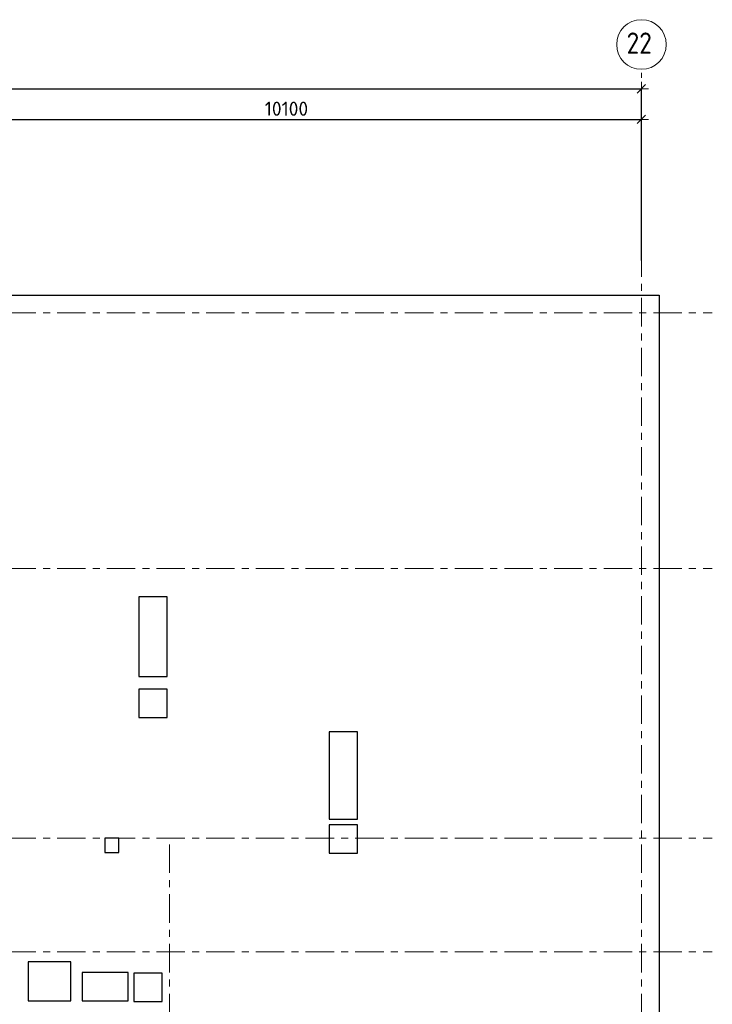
# Model space of a CAD drawing. Header units: metres. Extents: x -38 to 99, y -15 to 21.
# Tile 16 of 88: x 53 to 63, y 7 to 21. Entities that reach past the tile are written whole.
import ezdxf

# ---------------------------------------------------------------- set-up
doc = ezdxf.new("R2010")
doc.units = ezdxf.units.M
doc.header["$PDMODE"] = 65
doc.linetypes.add('______11', pattern=[0.5, 0.4, -0.05, 0, -0.05])
doc.linetypes.add('______5', pattern=[1.1, 0.8, -0.1, 0.1, -0.1])
for name, color, linetype, lineweight in [('XR$2$Осевая линия (1)', 7, '______5', 13), ('XR$2$Размерная линия (1)', 7, 'Continuous', 13), ('XR$4$Перекрытие (1)', 7, 'Continuous', 35)]:
    doc.layers.add(name, color=color, linetype=linetype, lineweight=lineweight)
doc.styles.add('ISOCPEUR', font='txt')
doc.dimstyles.new('DIMSTYLE_3', dxfattribs={"dimtxt": 0.2, "dimasz": 0.2, "dimexe": 0, "dimexo": 0, "dimgap": 0.1, "dimtad": 2, "dimdec": 0, "dimlfac": 1000, "dimrnd": 5, "dimzin": 12, "dimdsep": 46, "dimtxsty": 'ISOCPEUR', "dimblk1": 'ALL_ML_STRICH', "dimblk2": 'ALL_ML_STRICH', "dimsah": 1, "dimcen": 0, "dimclrd": 7, "dimclre": 256, "dimclrt": 7, "dimadec": 0, "dimazin": 0, "dimtfac": 1, "dimtdec": 0, "dimtix": 1, "dimtmove": 2, "dimatfit": 3, "dimfxl": 0, "dimtzin": 0, "dimlwd": 0, "dimlwe": -3, "dimarcsym": 0})

# ---------------------------------------------------------------- blocks, each defined once
blk = doc.blocks.new('ALL_ML_STRICH')
at = {"color": 0, "linetype": 'ByBlock', "lineweight": -2}
for p, q in [((-1, 0), (0.5, 0)), ((-0.3, -0.3), (0.3, 0.3)), ((0, -0.5), (0, 0.5))]:
    blk.add_line(p, q, dxfattribs=at)
blk = doc.blocks.new('*D11')
at = {"layer": 'DEFPOINTS', "color": 7, "linetype": 'Continuous', "lineweight": 13, "transparency": 33554687}
for p in [(0.5, 19.557), (0.5, 19.377), (61.6, 17.12)]:
    blk.add_point(p, dxfattribs=at)
at = {"layer": 'XR$2$Размерная линия (1)', "color": 9, "linetype": 'Continuous', "lineweight": -2, "true_color": 0xc7c7c7, "transparency": 33554687}
for p, q in [((0.5, 19.357), (0.5, 19.557)), ((61.6, 17.14), (61.6, 19.557))]:
    blk.add_line(p, q, dxfattribs=at)
at = {"layer": 'XR$2$Размерная линия (1)', "color": 7, "linetype": 'Continuous', "lineweight": -2, "transparency": 33554687}
blk.add_line((0.5, 19.557), (61.6, 19.557), dxfattribs=at)
at = {"layer": 'XR$2$Размерная линия (1)', "color": 7, "linetype": 'Continuous', "lineweight": 13, "transparency": 33554687, "xscale": 0.2, "yscale": 0.2, "zscale": 0.2, "rotation": 180}
blk.add_blockref('ALL_ML_STRICH', (0.5, 19.557), dxfattribs=at)
at = {"layer": 'XR$2$Размерная линия (1)', "color": 7, "linetype": 'Continuous', "lineweight": 13, "transparency": 33554687, "xscale": 0.2, "yscale": 0.2, "zscale": 0.2}
blk.add_blockref('ALL_ML_STRICH', (61.6, 19.557), dxfattribs=at)
at = {"layer": 'XR$2$Размерная линия (1)', "color": 7, "linetype": 'Continuous', "lineweight": 13, "transparency": 33554687, "insert": (31.1, 19.707), "char_height": 0.2, "width": 1, "attachment_point": 5, "style": 'ISOCPEUR'}
blk.add_mtext('\\A1;{61100}', dxfattribs=at)
blk = doc.blocks.new('*D38')
at = {"layer": 'DEFPOINTS', "color": 7, "linetype": 'Continuous', "lineweight": 13, "transparency": 33554687}
for p in [(51.5, 19.126), (61.6, 17.491), (51.5, 17.39)]:
    blk.add_point(p, dxfattribs=at)
at = {"layer": 'XR$2$Размерная линия (1)', "color": 9, "linetype": 'Continuous', "lineweight": -2, "true_color": 0xc7c7c7, "transparency": 33554687}
for p, q in [((51.5, 17.41), (51.5, 19.126)), ((61.6, 17.511), (61.6, 19.126))]:
    blk.add_line(p, q, dxfattribs=at)
at = {"layer": 'XR$2$Размерная линия (1)', "color": 7, "linetype": 'Continuous', "lineweight": -2, "transparency": 33554687}
blk.add_line((51.5, 19.126), (61.6, 19.126), dxfattribs=at)
at = {"layer": 'XR$2$Размерная линия (1)', "color": 7, "linetype": 'Continuous', "lineweight": 13, "transparency": 33554687, "xscale": 0.2, "yscale": 0.2, "zscale": 0.2, "rotation": 180}
blk.add_blockref('ALL_ML_STRICH', (51.5, 19.126), dxfattribs=at)
at = {"layer": 'XR$2$Размерная линия (1)', "color": 7, "linetype": 'Continuous', "lineweight": 13, "transparency": 33554687, "xscale": 0.2, "yscale": 0.2, "zscale": 0.2}
blk.add_blockref('ALL_ML_STRICH', (61.6, 19.126), dxfattribs=at)
at = {"layer": 'XR$2$Размерная линия (1)', "color": 7, "linetype": 'Continuous', "lineweight": 13, "transparency": 33554687, "insert": (56.6, 19.276), "char_height": 0.2, "width": 1, "attachment_point": 5, "style": 'ISOCPEUR'}
blk.add_mtext('\\A1;{10100}', dxfattribs=at)

msp = doc.modelspace()

# ---------------------------------------------------------------- linework, layer by layer
at = {"layer": 'XR$2$Осевая линия (1)', "color": 253, "linetype": '______11', "lineweight": 13, "true_color": 0xa0a0a0, "transparency": 33554687}
for p, q in [((61.6, -3.39), (61.6, 19.78)), ((-2.63, 16.4), (62.6, 16.4)), ((-2.63, 12.8), (62.6, 12.8)), ((-2.63, 9), (62.6, 9)), ((54.95, -3.39), (54.95, 8.98)), ((-2.63, 7.4), (62.6, 7.4))]:
    msp.add_line(p, q, dxfattribs=at)
at = {"layer": 'XR$2$Осевая линия (1)', "color": 7, "linetype": 'Continuous', "lineweight": 13, "transparency": 33554687}
msp.add_circle((61.6018, 20.1812), 0.3493, dxfattribs=at)
at = {"layer": 'XR$4$Перекрытие (1)', "color": 7, "linetype": 'Continuous', "lineweight": 25, "transparency": 33554687}
for p, q in [((51.6, 16.6502), (61.85, 16.6502)), ((61.85, 16.6502), (61.85, -0.2498)), ((54.5206, 12.4003), (54.5206, 11.2803)), ((54.9206, 12.4003), (54.5206, 12.4003)), ((54.9206, 11.2803), (54.9206, 12.4003)), ((54.5206, 11.2803), (54.9206, 11.2803)), ((54.5206, 11.1002), (54.5206, 10.7002)), ((54.9206, 11.1002), (54.5206, 11.1002)), ((54.9206, 10.7002), (54.9206, 11.1002)), ((54.5206, 10.7002), (54.9206, 10.7002)), ((57.2005, 10.5002), (57.2005, 9.2702)), ((57.6005, 10.5002), (57.2005, 10.5002)), ((57.6005, 9.2702), (57.6005, 10.5002)), ((57.2005, 9.2702), (57.6005, 9.2702)), ((57.6005, 9.1893), (57.2005, 9.1892)), ((57.2005, 9.1892), (57.2005, 8.7892)), ((57.6005, 8.7893), (57.6005, 9.1893)), ((54.24, 9.0003), (54.04, 9.0002)), ((54.04, 9.0002), (54.04, 8.8002)), ((54.24, 8.8003), (54.24, 9.0003)), ((54.04, 8.8002), (54.24, 8.8003)), ((57.2005, 8.7892), (57.6005, 8.7893)), ((52.963, 7.2601), (52.963, 6.7101)), ((53.563, 7.2601), (52.963, 7.2601)), ((53.563, 6.7101), (53.563, 7.2601)), ((53.72, 7.1102), (53.72, 6.7102)), ((54.37, 7.1102), (53.72, 7.1102)), ((54.37, 6.7102), (54.37, 7.1102)), ((54.4501, 7.1002), (54.4501, 6.7002)), ((54.8501, 7.1002), (54.4501, 7.1002)), ((54.8501, 6.7002), (54.8501, 7.1002)), ((52.963, 6.7101), (53.563, 6.7101)), ((53.72, 6.7102), (54.37, 6.7102)), ((54.4501, 6.7002), (54.8501, 6.7002))]:
    msp.add_line(p, q, dxfattribs=at)

# ---------------------------------------------------------------- texts
at = {"layer": 'XR$2$Осевая линия (1)', "color": 7, "linetype": 'Continuous', "lineweight": 13, "transparency": 33554687, "insert": (61.3918, 20.0507), "char_height": 0.3, "width": 0.550812, "attachment_point": 7, "style": 'ISOCPEUR'}
msp.add_mtext('\\W0.87;22', dxfattribs=at)

# ---------------------------------------------------------------- dimensions: what is measured, and where the dimension line sits
at = {"layer": 'XR$2$Размерная линия (1)', "color": 7, "linetype": 'Continuous', "lineweight": 13, "transparency": 33554687}
for base, p1, p2, picture, middle in [((61.6, 19.5574), (0.5, 19.3568), (61.6, 17.1397), '*D11', (31.1, 19.7074)), ((61.6, 19.1261), (51.5, 17.4096), (61.6, 17.5112), '*D38', (56.6, 19.2761))]:
    dim = msp.add_linear_dim(base=base, p1=p1, p2=p2, dimstyle='DIMSTYLE_3', override={"dimpost": '<>', "dimclrd": 7, "dimclre": 9, "dimclrt": 7, "dimlwd": 0, "dimlwe": 65533}, dxfattribs=at)
    dim.commit()
    dim.dimension.update_dxf_attribs({"geometry": picture, "text_midpoint": middle, "dimtype": 160})

doc.saveas('drawing.dxf')
